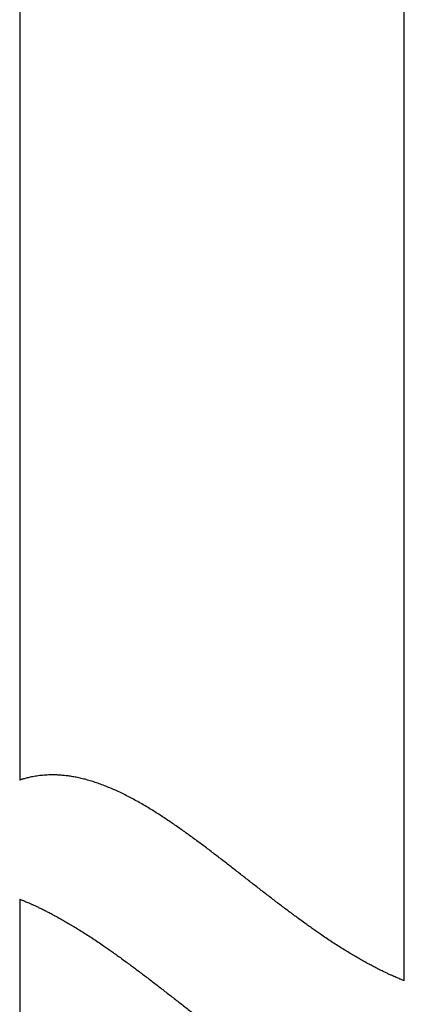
# Model space of a CAD drawing. Header units: millimetres. Extents: x 8 to 961, y 12 to 932.
# Tile 113 of 187: x 556 to 571, y 644 to 682. Entities that reach past the tile are written whole.
import ezdxf

# ---------------------------------------------------------------- set-up
doc = ezdxf.new("R2010")
doc.units = ezdxf.units.MM

msp = doc.modelspace()

# ---------------------------------------------------------------- linework, layer by layer
at = {"color": 7, "linetype": 'Continuous', "lineweight": 30}
for p, q in [((556.102, 692.915), (556.102, 652.655)), ((571.102, 644.823), (571.102, 692.915)), ((556.102, 648.007), (556.102, 599.915))]:
    msp.add_line(p, q, dxfattribs=at)
for points in [[(571.102, 644.823), (571.102, 644.823), (571.104, 644.822), (571.098, 644.825), (571.082, 644.831), (571.053, 644.843), (571.013, 644.859), (570.962, 644.879), (570.9, 644.905), (570.827, 644.936), (570.745, 644.972), (570.652, 645.013), (570.547, 645.06), (570.433, 645.113), (570.308, 645.172), (570.173, 645.238), (570.031, 645.31), (569.883, 645.386), (569.729, 645.468), (569.568, 645.556), (569.399, 645.651), (569.224, 645.752), (569.041, 645.861), (568.853, 645.975), (568.659, 646.096), (568.46, 646.223), (568.256, 646.356), (568.048, 646.495), (567.853, 646.628), (567.674, 646.752), (567.51, 646.867), (567.345, 646.984), (567.159, 647.117), (566.972, 647.254), (566.784, 647.392), (566.614, 647.519), (566.442, 647.648), (566.27, 647.778), (566.097, 647.91), (565.922, 648.044), (565.747, 648.179), (565.51, 648.362), (565.212, 648.594), (564.85, 648.877), (564.485, 649.162), (564.118, 649.447), (563.751, 649.73), (563.445, 649.963), (563.199, 650.148), (563.012, 650.286), (562.824, 650.424), (562.635, 650.561), (562.445, 650.697), (562.254, 650.832), (562.061, 650.965), (561.867, 651.097), (561.672, 651.226), (561.476, 651.352), (561.279, 651.476), (561.076, 651.6), (560.866, 651.723), (560.65, 651.846), (560.434, 651.963), (560.217, 652.075), (560.001, 652.181), (559.784, 652.28), (559.569, 652.372), (559.357, 652.457), (559.149, 652.532), (558.946, 652.599), (558.746, 652.659), (558.549, 652.71), (558.356, 652.754), (558.167, 652.789), (557.984, 652.817), (557.814, 652.836), (557.657, 652.848), (557.512, 652.855), (557.373, 652.857), (557.24, 652.855), (557.113, 652.849), (556.993, 652.84), (556.88, 652.828), (556.769, 652.813), (556.662, 652.796), (556.56, 652.776), (556.467, 652.756), (556.385, 652.736), (556.312, 652.718), (556.25, 652.7), (556.198, 652.685), (556.156, 652.672), (556.128, 652.663), (556.111, 652.657), (556.103, 652.655), (556.103, 652.655), (556.103, 652.655)], [(556.102, 648.007), (556.102, 648.007), (556.1, 648.008), (556.107, 648.006), (556.123, 647.999), (556.151, 647.988), (556.191, 647.972), (556.242, 647.951), (556.304, 647.925), (556.377, 647.895), (556.46, 647.859), (556.553, 647.818), (556.657, 647.771), (556.772, 647.718), (556.897, 647.658), (557.032, 647.592), (557.174, 647.521), (557.322, 647.444), (557.476, 647.362), (557.637, 647.274), (557.805, 647.179), (557.981, 647.078), (558.163, 646.97), (558.351, 646.855), (558.546, 646.734), (558.745, 646.607), (558.949, 646.474), (559.157, 646.335), (559.351, 646.203), (559.531, 646.079), (559.695, 645.964), (559.86, 645.846), (560.045, 645.713), (560.232, 645.577), (560.421, 645.438), (560.591, 645.311), (560.762, 645.183), (560.934, 645.052), (561.108, 644.92), (561.282, 644.787), (561.458, 644.651), (561.694, 644.468), (561.993, 644.236), (562.354, 643.954), (562.72, 643.668), (563.086, 643.384), (563.453, 643.101), (563.76, 642.868), (564.006, 642.683), (564.192, 642.544), (564.38, 642.406), (564.569, 642.269), (564.759, 642.133), (564.95, 641.999), (565.143, 641.865), (565.338, 641.734), (565.533, 641.605), (565.729, 641.478), (565.925, 641.355), (566.128, 641.231), (566.338, 641.107), (566.554, 640.985), (566.77, 640.868), (566.987, 640.756), (567.204, 640.65), (567.421, 640.55), (567.636, 640.458), (567.848, 640.374), (568.056, 640.298), (568.259, 640.231), (568.459, 640.172), (568.656, 640.12), (568.849, 640.077), (569.038, 640.041), (569.221, 640.014), (569.391, 639.994), (569.548, 639.982), (569.692, 639.975), (569.831, 639.973), (569.965, 639.975), (570.091, 639.981), (570.211, 639.991), (570.325, 640.003), (570.436, 640.018), (570.543, 640.035), (570.645, 640.054), (570.737, 640.074), (570.82, 640.094), (570.892, 640.113), (570.955, 640.13), (571.006, 640.145), (571.048, 640.158), (571.077, 640.167), (571.094, 640.173), (571.102, 640.176), (571.101, 640.175), (571.101, 640.175)]]:
    msp.add_open_spline(points, degree=3, knots=[0, 0, 0, 0, 0.0001444, 0.0113965, 0.0226485, 0.03406, 0.0454714, 0.0569652, 0.0684589, 0.0797213, 0.0909837, 0.1023269, 0.1136701, 0.1251827, 0.1366952, 0.1482956, 0.1598959, 0.1709748, 0.1820537, 0.1932087, 0.2043637, 0.2156702, 0.2269769, 0.2383566, 0.2497364, 0.2612287, 0.2727212, 0.2842777, 0.2958343, 0.3045839, 0.3133335, 0.322106, 0.3308784, 0.3426438, 0.3514222, 0.3602053, 0.3690209, 0.3778365, 0.3866687, 0.3955009, 0.4044445, 0.4133881, 0.4313041, 0.4494356, 0.4675951, 0.485811, 0.5037553, 0.5217562, 0.5307717, 0.5397872, 0.5489225, 0.5580579, 0.5672114, 0.5763649, 0.585653, 0.594941, 0.6042538, 0.6135664, 0.6229281, 0.6322977, 0.6425468, 0.6527956, 0.6630979, 0.6733999, 0.6838284, 0.6942567, 0.7047612, 0.7152655, 0.7255335, 0.7358015, 0.7461559, 0.7565102, 0.7670458, 0.7775815, 0.7882085, 0.7988357, 0.8082421, 0.8176627, 0.8271821, 0.8367015, 0.8462713, 0.8558413, 0.8655041, 0.8751783, 0.8861584, 0.8971384, 0.9081809, 0.9192233, 0.9303937, 0.941564, 0.9528021, 0.9640402, 0.9761005, 0.9852316, 0.9943627, 1, 1, 1, 1], dxfattribs=at)

doc.saveas('drawing.dxf')
